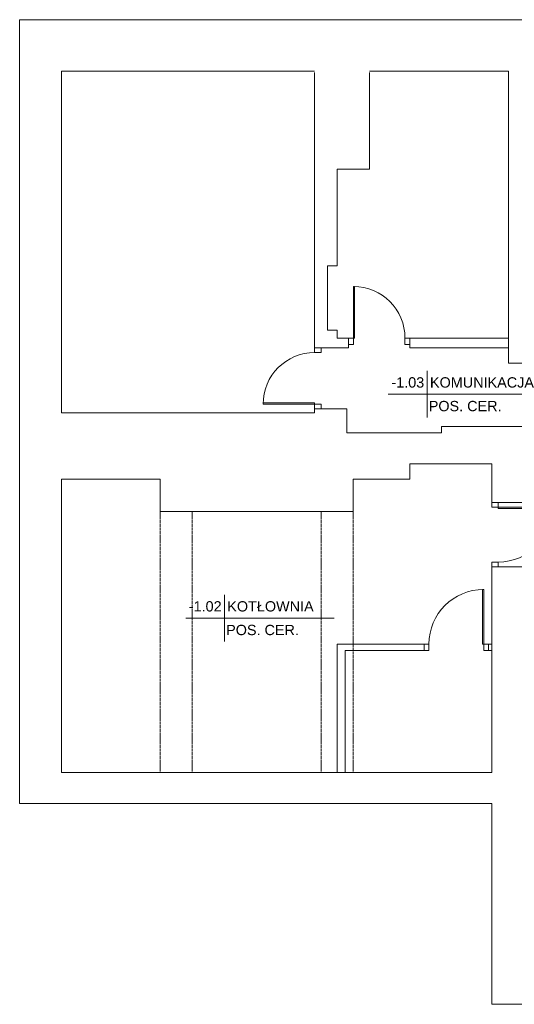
# Model space of a CAD drawing. Header units: centimetres. Extents: x -21702 to 25696, y -49270 to 6198.
# Tile 5 of 8: x -18248 to -10568, y -25286 to -10008. Entities that reach past the tile are written whole.
import ezdxf

# ---------------------------------------------------------------- set-up
doc = ezdxf.new("R2010")
doc.units = ezdxf.units.CM
doc.linetypes.add('DASHED', pattern=[19.05, 12.7, -6.35])
doc.layers.get('0').update_dxf_attribs({"lineweight": 13})
for name, color, linetype, lineweight, true_color in [('INW_NIEWIDOCZNE', 7, 'DASHED', 5, 0x838383), ('INW_ŚCIANY  DZIAŁOWE', 7, 'Continuous', 35, 0x838383), ('INW_ŚCIANY KONSTRUKCYJNE', 7, 'Continuous', 70, 0x838383)]:
    doc.layers.add(name, color=color, linetype=linetype, lineweight=lineweight, true_color=true_color)
doc.styles.add('Millimeter Small', font='arial.ttf')

msp = doc.modelspace()

# ---------------------------------------------------------------- linework, layer by layer
at = {"color": 0, "linetype": 'ByBlock', "lineweight": 18}
for p, q in [((-13047, -14148), (-13065, -14148)), ((-13065, -14148), (-13065, -14948)), ((-13047, -14948), (-13047, -14148)), ((-13065, -14948), (-13140, -14948)), ((-13140, -14948), (-13140, -15048)), ((-13065, -14948), (-13047, -14948)), ((-13065, -15048), (-13065, -14948)), ((-12190, -14948), (-12265, -14948)), ((-12265, -14948), (-12265, -15048)), ((-12190, -15048), (-12190, -14948)), ((-13668, -15098), (-13668, -15173)), ((-13568, -15098), (-13668, -15098)), ((-13568, -15173), (-13568, -15098)), ((-13140, -15048), (-13065, -15048)), ((-12265, -15048), (-12190, -15048)), ((-13668, -15173), (-13568, -15173)), ((-13668, -15955), (-14468, -15955)), ((-14468, -15955), (-14468, -15973)), ((-14468, -15973), (-13668, -15973)), ((-13668, -15973), (-13668, -15955)), ((-13668, -15973), (-13668, -16048)), ((-13568, -15973), (-13668, -15973)), ((-13568, -16048), (-13568, -15973)), ((-13668, -16048), (-13568, -16048)), ((-10818, -17498), (-10918, -17498)), ((-10918, -17498), (-10918, -17573)), ((-10818, -17573), (-10818, -17498)), ((-10918, -17573), (-10818, -17573)), ((-10818, -17573), (-10818, -17592)), ((-9968, -17573), (-10818, -17573)), ((-10818, -17592), (-9968, -17592)), ((-10818, -18423), (-10918, -18423)), ((-10918, -18423), (-10918, -18498)), ((-10818, -18498), (-10818, -18423)), ((-10918, -18498), (-10818, -18498)), ((-11061, -19698), (-11061, -18848)), ((-11061, -18848), (-11043, -18848)), ((-11043, -18848), (-11043, -19698)), ((-11893, -19698), (-11968, -19698)), ((-11968, -19698), (-11968, -19798)), ((-11893, -19798), (-11893, -19698)), ((-11043, -19698), (-11061, -19698)), ((-10968, -19698), (-11043, -19698)), ((-11043, -19698), (-11043, -19798)), ((-10968, -19798), (-10968, -19698)), ((-11968, -19798), (-11893, -19798)), ((-11043, -19798), (-10968, -19798))]:
    msp.add_line(p, q, dxfattribs=at)
at = {"color": 0, "linetype": 'Continuous', "lineweight": 18}
for p, q in [((-11922, -15458), (-11922, -16180)), ((-12524, -15819), (-10220, -15819)), ((-15069, -18933), (-15069, -19655)), ((-15670, -19294), (-13366, -19294))]:
    msp.add_line(p, q, dxfattribs=at)
at = {"color": 0, "linetype": 'ByBlock', "lineweight": 18}
for centre, radius, start, end in [((-13065, -14948), 800, 0, 90), ((-13668, -15973), 800, 90, 180), ((-10818, -17573), 850, 270, 0), ((-11043, -19698), 850, 90, 180)]:
    msp.add_arc(centre, radius, start, end, dxfattribs=at)
at = {"layer": 'INW_NIEWIDOCZNE', "color": 254, "lineweight": 18, "true_color": 0xe4e4e4}
for p, q in [((-16068, -17638), (-16068, -21688)), ((-15568, -17638), (-15568, -21688)), ((-13568, -17638), (-13568, -21688)), ((-13068, -17638), (-13068, -21688))]:
    msp.add_line(p, q, dxfattribs=at)
at = {"layer": 'INW_ŚCIANY  DZIAŁOWE', "color": 254, "lineweight": 18, "true_color": 0xe4e4e4}
for p, q in [((-12190, -14948), (-12190, -15098)), ((-12190, -14948), (-10658, -14948)), ((-10658, -14948), (-10658, -15098)), ((-10658, -15098), (-12190, -15098)), ((-13318, -21688), (-13318, -19698)), ((-13318, -19698), (-11968, -19698)), ((-11968, -19698), (-11968, -19798)), ((-10918, -19698), (-10968, -19698)), ((-10968, -19698), (-10968, -19798)), ((-11968, -19798), (-13193, -19798)), ((-13193, -19798), (-13193, -21688)), ((-10968, -19798), (-10918, -19798)), ((-13193, -21688), (-13318, -21688))]:
    msp.add_line(p, q, dxfattribs=at)
at = {"layer": 'INW_ŚCIANY KONSTRUKCYJNE', "color": 254, "lineweight": 18, "true_color": 0xe4e4e4}
for p, q in [((-18248, -10008), (-18248, -22168)), ((-18248, -10008), (-9463, -10008)), ((-17598, -10808), (-17598, -16108)), ((-17598, -10808), (-13668, -10808)), ((-13668, -15098), (-13668, -10828)), ((-12818, -10808), (-10658, -10808)), ((-12818, -10828), (-12818, -12328)), ((-10658, -10808), (-10658, -15338)), ((-12818, -12328), (-13318, -12328)), ((-13318, -12328), (-13318, -13828)), ((-13318, -13828), (-13468, -13828)), ((-13468, -13828), (-13468, -14828)), ((-13468, -14828), (-13318, -14828)), ((-13318, -14828), (-13318, -14948)), ((-13318, -14948), (-13140, -14948)), ((-13140, -14948), (-13140, -15098)), ((-13140, -15098), (-13668, -15098)), ((-10658, -15338), (-9458, -15338)), ((-17598, -16108), (-13668, -16108)), ((-13168, -16048), (-13668, -16048)), ((-13668, -16048), (-13668, -16108)), ((-13168, -16108), (-13168, -16048)), ((-13168, -16108), (-13168, -16418)), ((-11698, -16418), (-11698, -16318)), ((-11698, -16318), (-9698, -16318)), ((-13168, -16418), (-11698, -16418)), ((-12190, -16898), (-12190, -17138)), ((-10918, -16898), (-12190, -16898)), ((-10918, -17498), (-10918, -16898)), ((-17598, -17138), (-17598, -21688)), ((-17598, -17138), (-16068, -17138)), ((-16068, -17138), (-16068, -17638)), ((-13068, -17138), (-12190, -17138)), ((-13068, -17638), (-13068, -17138)), ((-10268, -17498), (-10918, -17498)), ((-16068, -17638), (-13068, -17638)), ((-10918, -18498), (-10918, -21688)), ((-10918, -19461), (-10918, -18498)), ((-10918, -18498), (-10268, -18498)), ((-17598, -21688), (-10918, -21688)), ((-18248, -22168), (-10918, -22168)), ((-10918, -25286), (-10918, -22168)), ((-5078, -25286), (-10918, -25286))]:
    msp.add_line(p, q, dxfattribs=at)

# ---------------------------------------------------------------- texts
at = {"color": 0, "lineweight": 18, "style": 'Millimeter Small'}
for s, p in [('-1.03', (-12476, -15716)), ('KOMUNIKACJA', (-11877, -15716)), ('POS. CER.', (-11896, -16083)), ('-1.02', (-15622, -19191)), ('KOTŁOWNIA', (-15024, -19191)), ('POS. CER.', (-15042, -19558))]:
    msp.add_text(s, height=160, dxfattribs=at).set_placement(p)

doc.saveas('drawing.dxf')
